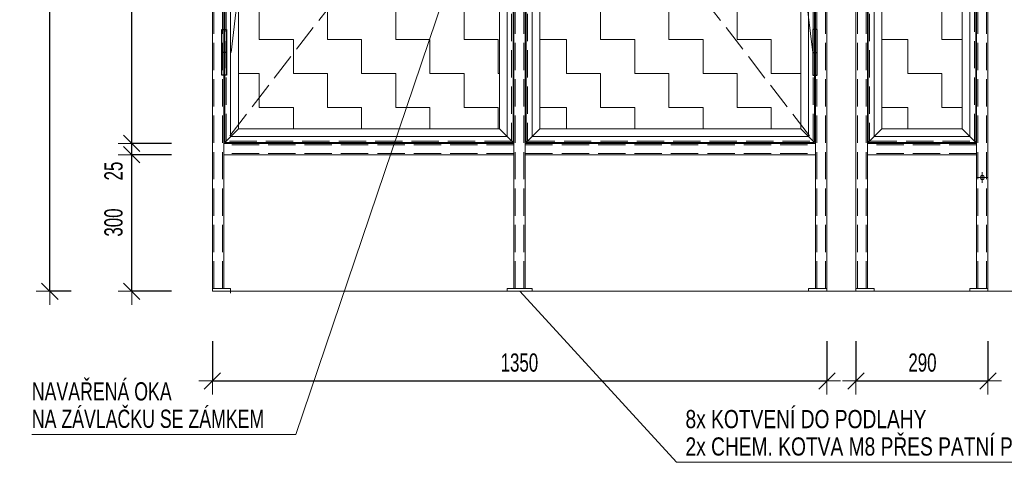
# Model space of a CAD drawing. Header units: millimetres. Extents: x -4951 to 2212, y -33301 to -28532.
# Tile 1 of 11: x -4951 to -2788, y -33301 to -32282. Entities that reach past the tile are written whole.
import ezdxf

# ---------------------------------------------------------------- set-up
doc = ezdxf.new("R2010")
doc.units = ezdxf.units.MM
doc.header["$PDMODE"] = 65
doc.linetypes.add('Carkovana 2x_1_1', pattern=[80, 60, -20])
doc.layers.add('XR$1$(Z11) - OCELOVÁ KLEC - POHLED_1', color=7, linetype='Continuous', lineweight=25)
doc.styles.add('ARIALNARROW', font='ARIALN.TTF')
doc.dimstyles.new('DIMSTYLE_2', dxfattribs={"dimtxt": 40, "dimasz": 60, "dimexe": 0, "dimexo": 0, "dimgap": 20, "dimtad": 2, "dimdec": 0, "dimrnd": 1, "dimzin": 12, "dimdsep": 46, "dimtxsty": 'ARIALNARROW', "dimblk1": 'ALL_ML_STRICH', "dimblk2": 'ALL_ML_STRICH', "dimsah": 1, "dimcen": 0, "dimclrd": 6, "dimclre": 6, "dimclrt": 6, "dimadec": 0, "dimazin": 0, "dimtfac": 1, "dimtdec": 0, "dimtix": 1, "dimtmove": 2, "dimatfit": 3, "dimfxl": 0, "dimtzin": 0, "dimlwd": 0, "dimlwe": 13, "dimarcsym": 0})
doc.dimstyles.new('DIMSTYLE_3', dxfattribs={"dimtxt": 40, "dimasz": 60, "dimexe": 0, "dimexo": 0, "dimgap": 20, "dimtad": 2, "dimdec": 0, "dimrnd": 1, "dimzin": 12, "dimdsep": 46, "dimtxsty": 'ARIALNARROW', "dimblk1": 'ALL_ML_STRICH', "dimblk2": 'ALL_ML_STRICH', "dimsah": 1, "dimcen": 0, "dimclrd": 6, "dimclre": 6, "dimclrt": 6, "dimadec": 0, "dimazin": 0, "dimtfac": 1, "dimtdec": 0, "dimtix": 1, "dimtmove": 2, "dimatfit": 3, "dimfxl": 0, "dimtvp": 1.2, "dimtzin": 0, "dimlwd": 0, "dimlwe": 13, "dimarcsym": 0})
doc.dimstyles.new('DIMSTYLE_4', dxfattribs={"dimtxt": 40, "dimasz": 60, "dimexe": 0, "dimexo": 0, "dimgap": 20, "dimtad": 2, "dimdec": 0, "dimrnd": 1, "dimzin": 12, "dimdsep": 46, "dimtxsty": 'ARIALNARROW', "dimblk1": 'ALL_ML_STRICH', "dimblk2": 'ALL_ML_STRICH', "dimsah": 1, "dimcen": 0, "dimclrd": 6, "dimclre": 6, "dimclrt": 6, "dimadec": 0, "dimazin": 0, "dimtfac": 1, "dimtdec": 0, "dimtix": 1, "dimtmove": 2, "dimatfit": 3, "dimfxl": 0, "dimtzin": 0, "dimlwd": 0, "dimlwe": 13, "dimarcsym": 0})
pattern_1 = [(0, (150, 150), (75, 75), [75, -75]), (90, (150, 150), (-75, 75), [75, -75])]

# ---------------------------------------------------------------- blocks, each defined once
blk = doc.blocks.new('KOMPLEXNÍ OBJEKT_0')
at = {"layer": 'XR$1$(Z11) - OCELOVÁ KLEC - POHLED_1', "color": 5, "linetype": 'Continuous', "lineweight": 13}
for p, q in [((-4502.8, -32578.5), (-4502.8, -32553.5)), ((-4502.8, -32553.5), (-3865.3, -32553.5)), ((-3865.3, -32578.5), (-3865.3, -32553.5)), ((-3865.3, -32553.5), (-3865.3, -32578.5)), ((-3865.3, -32578.5), (-4502.8, -32578.5))]:
    blk.add_line(p, q, dxfattribs=at)
at = {"layer": 'XR$1$(Z11) - OCELOVÁ KLEC - POHLED_1', "color": 5, "linetype": 'Carkovana 2x_1_1', "lineweight": 13}
for p, q in [((-3865.3, -32556.5), (-4502.8, -32556.5)), ((-3865.3, -32575.5), (-4502.8, -32575.5))]:
    blk.add_line(p, q, dxfattribs=at)
blk = doc.blocks.new('KOMPLEXNÍ OBJEKT_1')
at = {"layer": 'XR$1$(Z11) - OCELOVÁ KLEC - POHLED_1', "color": 5, "linetype": 'Continuous', "lineweight": 13}
for p, q in [((-3840.3, -32578.5), (-3840.3, -32553.5)), ((-3840.3, -32553.5), (-3840.3, -32578.5)), ((-3202.8, -32553.5), (-3840.3, -32553.5)), ((-3202.8, -32578.5), (-3202.8, -32553.5)), ((-3840.3, -32578.5), (-3202.8, -32578.5))]:
    blk.add_line(p, q, dxfattribs=at)
at = {"layer": 'XR$1$(Z11) - OCELOVÁ KLEC - POHLED_1', "color": 5, "linetype": 'Carkovana 2x_1_1', "lineweight": 13}
for p, q in [((-3840.3, -32556.5), (-3202.8, -32556.5)), ((-3840.3, -32575.5), (-3202.8, -32575.5))]:
    blk.add_line(p, q, dxfattribs=at)
blk = doc.blocks.new('KOMPLEXNÍ OBJEKT_5')
at = {"layer": 'XR$1$(Z11) - OCELOVÁ KLEC - POHLED_1', "color": 4, "linetype": 'Continuous', "lineweight": 13}
for p, q in [((-4470.8, -30935.5), (-4500.8, -30905.5)), ((-4500.8, -30905.5), (-4500.8, -32551.5)), ((-4470.8, -32521.5), (-4470.8, -30935.5)), ((-4470.8, -32521.5), (-4500.8, -32551.5)), ((-4500.8, -32551.5), (-4470.8, -32521.5))]:
    blk.add_line(p, q, dxfattribs=at)
at = {"layer": 'XR$1$(Z11) - OCELOVÁ KLEC - POHLED_1', "color": 4, "linetype": 'Carkovana 2x_1_1', "lineweight": 13}
blk.add_line((-4497.8, -32548.5), (-4497.8, -30908.5), dxfattribs=at)
blk = doc.blocks.new('KOMPLEXNÍ OBJEKT_6')
at = {"layer": 'XR$1$(Z11) - OCELOVÁ KLEC - POHLED_1', "color": 4, "linetype": 'Continuous', "lineweight": 13}
for p, q in [((-3897.3, -30935.5), (-3867.3, -30905.5)), ((-3867.3, -30905.5), (-3897.3, -30935.5)), ((-3867.3, -32551.5), (-3867.3, -30905.5)), ((-3897.3, -30935.5), (-3897.3, -32521.5)), ((-3897.3, -32521.5), (-3867.3, -32551.5))]:
    blk.add_line(p, q, dxfattribs=at)
at = {"layer": 'XR$1$(Z11) - OCELOVÁ KLEC - POHLED_1', "color": 4, "linetype": 'Carkovana 2x_1_1', "lineweight": 13}
blk.add_line((-3870.3, -30908.5), (-3870.3, -32548.5), dxfattribs=at)
blk = doc.blocks.new('KOMPLEXNÍ OBJEKT_7')
at = {"layer": 'XR$1$(Z11) - OCELOVÁ KLEC - POHLED_1', "color": 4, "linetype": 'Continuous', "lineweight": 13}
for p, q in [((-4470.8, -32521.5), (-4500.8, -32551.5)), ((-3897.3, -32521.5), (-4470.8, -32521.5)), ((-3897.3, -32521.5), (-3867.3, -32551.5)), ((-3867.3, -32551.5), (-3897.3, -32521.5)), ((-4500.8, -32551.5), (-3867.3, -32551.5))]:
    blk.add_line(p, q, dxfattribs=at)
at = {"layer": 'XR$1$(Z11) - OCELOVÁ KLEC - POHLED_1', "color": 4, "linetype": 'Carkovana 2x_1_1', "lineweight": 13}
blk.add_line((-3870.3, -32548.5), (-4497.8, -32548.5), dxfattribs=at)
blk = doc.blocks.new('KOMPLEXNÍ OBJEKT_9')
at = {"layer": 'XR$1$(Z11) - OCELOVÁ KLEC - POHLED_1', "color": 3, "linetype": 'Continuous', "lineweight": 25}
for p, q in [((-4506.8, -32303.5), (-4496.8, -32303.5)), ((-4506.8, -32403.5), (-4506.8, -32303.5)), ((-4496.8, -32303.5), (-4496.8, -32403.5)), ((-4496.8, -32353.5), (-4506.8, -32353.5)), ((-4496.8, -32403.5), (-4506.8, -32403.5))]:
    blk.add_line(p, q, dxfattribs=at)
blk = doc.blocks.new('KOMPLEXNÍ OBJEKT_11')
at = {"layer": 'XR$1$(Z11) - OCELOVÁ KLEC - POHLED_1', "color": 4, "linetype": 'Continuous', "lineweight": 13}
for p, q in [((-3234.8, -30935.5), (-3204.8, -30905.5)), ((-3204.8, -30905.5), (-3204.8, -32551.5)), ((-3234.8, -32521.5), (-3234.8, -30935.5)), ((-3234.8, -32521.5), (-3204.8, -32551.5)), ((-3204.8, -32551.5), (-3234.8, -32521.5))]:
    blk.add_line(p, q, dxfattribs=at)
at = {"layer": 'XR$1$(Z11) - OCELOVÁ KLEC - POHLED_1', "color": 4, "linetype": 'Carkovana 2x_1_1', "lineweight": 13}
blk.add_line((-3207.8, -32548.5), (-3207.8, -30908.5), dxfattribs=at)
blk = doc.blocks.new('KOMPLEXNÍ OBJEKT_12')
at = {"layer": 'XR$1$(Z11) - OCELOVÁ KLEC - POHLED_1', "color": 4, "linetype": 'Continuous', "lineweight": 13}
for p, q in [((-3808.3, -30935.5), (-3838.3, -30905.5)), ((-3838.3, -30905.5), (-3808.3, -30935.5)), ((-3838.3, -32551.5), (-3838.3, -30905.5)), ((-3808.3, -30935.5), (-3808.3, -32521.5)), ((-3808.3, -32521.5), (-3838.3, -32551.5))]:
    blk.add_line(p, q, dxfattribs=at)
at = {"layer": 'XR$1$(Z11) - OCELOVÁ KLEC - POHLED_1', "color": 4, "linetype": 'Carkovana 2x_1_1', "lineweight": 13}
blk.add_line((-3835.3, -30908.5), (-3835.3, -32548.5), dxfattribs=at)
blk = doc.blocks.new('KOMPLEXNÍ OBJEKT_13')
at = {"layer": 'XR$1$(Z11) - OCELOVÁ KLEC - POHLED_1', "color": 4, "linetype": 'Continuous', "lineweight": 13}
for p, q in [((-3808.3, -32521.5), (-3838.3, -32551.5)), ((-3838.3, -32551.5), (-3808.3, -32521.5)), ((-3808.3, -32521.5), (-3234.8, -32521.5)), ((-3234.8, -32521.5), (-3204.8, -32551.5)), ((-3204.8, -32551.5), (-3838.3, -32551.5))]:
    blk.add_line(p, q, dxfattribs=at)
at = {"layer": 'XR$1$(Z11) - OCELOVÁ KLEC - POHLED_1', "color": 4, "linetype": 'Carkovana 2x_1_1', "lineweight": 13}
blk.add_line((-3835.3, -32548.5), (-3207.8, -32548.5), dxfattribs=at)
blk = doc.blocks.new('KOMPLEXNÍ OBJEKT_15')
at = {"layer": 'XR$1$(Z11) - OCELOVÁ KLEC - POHLED_1', "color": 3, "linetype": 'Continuous', "lineweight": 25}
for p, q in [((-3198.8, -32303.5), (-3208.8, -32303.5)), ((-3208.8, -32303.5), (-3208.8, -32403.5)), ((-3198.8, -32403.5), (-3198.8, -32303.5)), ((-3208.8, -32353.5), (-3198.8, -32353.5)), ((-3208.8, -32403.5), (-3198.8, -32403.5))]:
    blk.add_line(p, q, dxfattribs=at)
blk = doc.blocks.new('KOMPLEXNÍ OBJEKT_16')
at = {"layer": 'XR$1$(Z11) - OCELOVÁ KLEC - POHLED_1', "color": 4, "linetype": 'Continuous', "lineweight": 13}
for p, q in [((-3056.8, -30935.5), (-3086.8, -30905.5)), ((-3086.8, -30905.5), (-3056.8, -30935.5)), ((-3086.8, -32551.5), (-3086.8, -30905.5)), ((-3056.8, -30935.5), (-3056.8, -32521.5)), ((-3056.8, -32521.5), (-3086.8, -32551.5))]:
    blk.add_line(p, q, dxfattribs=at)
at = {"layer": 'XR$1$(Z11) - OCELOVÁ KLEC - POHLED_1', "color": 4, "linetype": 'Carkovana 2x_1_1', "lineweight": 13}
blk.add_line((-3083.8, -30908.5), (-3083.8, -32548.5), dxfattribs=at)
blk = doc.blocks.new('KOMPLEXNÍ OBJEKT_33')
at = {"layer": 'XR$1$(Z11) - OCELOVÁ KLEC - POHLED_1', "color": 5, "linetype": 'Continuous', "lineweight": 13}
for p, q in [((-3177.8, -30878.5), (-3202.8, -30878.5)), ((-3202.8, -30878.5), (-3202.8, -32872.5)), ((-3177.8, -32872.5), (-3177.8, -30878.5)), ((-3202.8, -32872.5), (-3177.8, -32872.5)), ((-3177.8, -32872.5), (-3202.8, -32872.5)), ((-3202.8, -32872.5), (-3177.8, -32872.5))]:
    blk.add_line(p, q, dxfattribs=at)
at = {"layer": 'XR$1$(Z11) - OCELOVÁ KLEC - POHLED_1', "color": 5, "linetype": 'Carkovana 2x_1_1', "lineweight": 13}
for p, q in [((-3199.8, -32872.5), (-3199.8, -30878.5)), ((-3180.8, -32872.5), (-3180.8, -30878.5))]:
    blk.add_line(p, q, dxfattribs=at)
at = {"layer": 'XR$1$(Z11) - OCELOVÁ KLEC - POHLED_1', "color": 5, "linetype": 'Continuous', "lineweight": 13}
for points in [[(-3202.8, -32872.5), (-3202.8, -32872.5)], [(-3177.8, -32872.5), (-3177.8, -32872.5)]]:
    blk.add_lwpolyline(points, close=True, dxfattribs=at)
blk = doc.blocks.new('KOMPLEXNÍ OBJEKT_35')
at = {"layer": 'XR$1$(Z11) - OCELOVÁ KLEC - POHLED_1', "color": 5, "linetype": 'Continuous', "lineweight": 13}
for p, q in [((-3113.8, -32872.5), (-3113.8, -30878.5)), ((-3113.8, -30878.5), (-3088.8, -30878.5)), ((-3088.8, -30878.5), (-3088.8, -32872.5)), ((-3088.8, -32872.5), (-3113.8, -32872.5)), ((-3113.8, -32872.5), (-3088.8, -32872.5)), ((-3088.8, -32872.5), (-3113.8, -32872.5))]:
    blk.add_line(p, q, dxfattribs=at)
at = {"layer": 'XR$1$(Z11) - OCELOVÁ KLEC - POHLED_1', "color": 5, "linetype": 'Carkovana 2x_1_1', "lineweight": 13}
for p, q in [((-3110.8, -32872.5), (-3110.8, -30878.5)), ((-3091.8, -32872.5), (-3091.8, -30878.5))]:
    blk.add_line(p, q, dxfattribs=at)
at = {"layer": 'XR$1$(Z11) - OCELOVÁ KLEC - POHLED_1', "color": 5, "linetype": 'Continuous', "lineweight": 13}
for points in [[(-3113.8, -32872.5), (-3113.8, -32872.5)], [(-3088.8, -32872.5), (-3088.8, -32872.5)]]:
    blk.add_lwpolyline(points, close=True, dxfattribs=at)
blk = doc.blocks.new('KOMPLEXNÍ OBJEKT_36')
at = {"layer": 'XR$1$(Z11) - OCELOVÁ KLEC - POHLED_1', "color": 5, "linetype": 'Continuous', "lineweight": 13}
for p, q in [((-4502.8, -30903.5), (-4527.8, -30878.5)), ((-4527.8, -30878.5), (-4527.8, -32872.5)), ((-4502.8, -32872.5), (-4502.8, -30903.5)), ((-4502.8, -32872.5), (-4527.8, -32872.5)), ((-4527.8, -32872.5), (-4502.8, -32872.5)), ((-4527.8, -32872.5), (-4502.8, -32872.5))]:
    blk.add_line(p, q, dxfattribs=at)
at = {"layer": 'XR$1$(Z11) - OCELOVÁ KLEC - POHLED_1', "color": 5, "linetype": 'Carkovana 2x_1_1', "lineweight": 13}
for p, q in [((-4524.8, -32872.5), (-4524.8, -30878.5)), ((-4505.8, -32872.5), (-4505.8, -30900.5))]:
    blk.add_line(p, q, dxfattribs=at)
at = {"layer": 'XR$1$(Z11) - OCELOVÁ KLEC - POHLED_1', "color": 5, "linetype": 'Continuous', "lineweight": 13}
for points in [[(-4527.8, -32872.5), (-4527.8, -32872.5)], [(-4502.8, -32872.5), (-4502.8, -32872.5)]]:
    blk.add_lwpolyline(points, close=True, dxfattribs=at)
blk = doc.blocks.new('KOMPLEXNÍ OBJEKT_37')
at = {"layer": 'XR$1$(Z11) - OCELOVÁ KLEC - POHLED_1', "color": 5, "linetype": 'Continuous', "lineweight": 13}
for p, q in [((-3852.8, -30878.5), (-3865.3, -30903.5)), ((-3840.3, -30903.5), (-3852.8, -30878.5)), ((-3865.3, -30903.5), (-3865.3, -32872.5)), ((-3840.3, -32872.5), (-3840.3, -30903.5)), ((-3865.3, -32872.5), (-3840.3, -32872.5)), ((-3840.3, -32872.5), (-3865.3, -32872.5)), ((-3865.3, -32872.5), (-3840.3, -32872.5))]:
    blk.add_line(p, q, dxfattribs=at)
at = {"layer": 'XR$1$(Z11) - OCELOVÁ KLEC - POHLED_1', "color": 5, "linetype": 'Carkovana 2x_1_1', "lineweight": 13}
for p, q in [((-3862.3, -32872.5), (-3862.3, -30903.5)), ((-3843.3, -32872.5), (-3843.3, -30903.5))]:
    blk.add_line(p, q, dxfattribs=at)
at = {"layer": 'XR$1$(Z11) - OCELOVÁ KLEC - POHLED_1', "color": 5, "linetype": 'Continuous', "lineweight": 13}
for points in [[(-3865.3, -32872.5), (-3865.3, -32872.5)], [(-3840.3, -32872.5), (-3840.3, -32872.5)]]:
    blk.add_lwpolyline(points, close=True, dxfattribs=at)
blk = doc.blocks.new('ALL_ML_STRICH')
at = {"color": 0, "linetype": 'ByBlock', "lineweight": -2}
for p, q in [((0, -0.5), (0, 0.5)), ((-1, 0), (0.5, 0)), ((-0.3, -0.3), (0.3, 0.3))]:
    blk.add_line(p, q, dxfattribs=at)
blk = doc.blocks.new('*D44')
at = {"layer": 'DEFPOINTS', "color": 6, "linetype": 'Continuous', "lineweight": 13}
for p in [(-4502.8, -32578.5), (-4704.9, -32878.5), (-4502.8, -32878.5)]:
    blk.add_point(p, dxfattribs=at)
at = {"layer": 'XR$1$(Z11) - OCELOVÁ KLEC - POHLED_1', "color": 6, "linetype": 'Continuous', "lineweight": -2}
for p, q in [((-4617.3, -32578.5), (-4704.9, -32578.5)), ((-4704.9, -32878.5), (-4704.9, -32578.5)), ((-4617.3, -32878.5), (-4704.9, -32878.5))]:
    blk.add_line(p, q, dxfattribs=at)
at = {"layer": 'XR$1$(Z11) - OCELOVÁ KLEC - POHLED_1', "color": 6, "linetype": 'Continuous', "lineweight": 13, "xscale": 60, "yscale": 60, "zscale": 60}
for p, rotation in [((-4704.9, -32578.5), 90), ((-4704.9, -32878.5), 270)]:
    blk.add_blockref('ALL_ML_STRICH', p, dxfattribs=dict(at, rotation=rotation))
at = {"layer": 'XR$1$(Z11) - OCELOVÁ KLEC - POHLED_1', "color": 6, "linetype": 'Continuous', "lineweight": 13, "insert": (-4744.9, -32727.5), "char_height": 40, "width": 97.371, "attachment_point": 5, "rotation": 90, "style": 'ARIALNARROW'}
blk.add_mtext('\\W0.81;\\A1;{300}', dxfattribs=at)
blk = doc.blocks.new('*D45')
at = {"layer": 'DEFPOINTS', "color": 6, "linetype": 'Continuous', "lineweight": 13}
for p in [(-4502.8, -32553.5), (-4704.9, -32578.5), (-4502.8, -32578.5)]:
    blk.add_point(p, dxfattribs=at)
at = {"layer": 'XR$1$(Z11) - OCELOVÁ KLEC - POHLED_1', "color": 6, "linetype": 'Continuous', "lineweight": -2}
for p, q in [((-4617.3, -32553.5), (-4704.9, -32553.5)), ((-4704.9, -32578.5), (-4704.9, -32553.5)), ((-4617.3, -32578.5), (-4704.9, -32578.5))]:
    blk.add_line(p, q, dxfattribs=at)
at = {"layer": 'XR$1$(Z11) - OCELOVÁ KLEC - POHLED_1', "color": 6, "linetype": 'Continuous', "lineweight": 13, "xscale": 60, "yscale": 60, "zscale": 60}
for p, rotation in [((-4704.9, -32578.5), 270), ((-4704.9, -32553.5), 90)]:
    blk.add_blockref('ALL_ML_STRICH', p, dxfattribs=dict(at, rotation=rotation))
at = {"layer": 'XR$1$(Z11) - OCELOVÁ KLEC - POHLED_1', "color": 6, "linetype": 'Continuous', "lineweight": 13, "insert": (-4744.9, -32614.3), "char_height": 40, "width": 64.914, "attachment_point": 5, "rotation": 90, "style": 'ARIALNARROW'}
blk.add_mtext('\\W0.81;\\A1;{25}', dxfattribs=at)
blk = doc.blocks.new('*D46')
at = {"layer": 'DEFPOINTS', "color": 6, "linetype": 'Continuous', "lineweight": 13}
for p in [(-4502.8, -30903.5), (-4704.9, -32553.5), (-4502.8, -32553.5)]:
    blk.add_point(p, dxfattribs=at)
at = {"layer": 'XR$1$(Z11) - OCELOVÁ KLEC - POHLED_1', "color": 6, "linetype": 'Continuous', "lineweight": -2}
for p, q in [((-4617.3, -30903.5), (-4704.9, -30903.5)), ((-4704.9, -32553.5), (-4704.9, -30903.5)), ((-4617.3, -32553.5), (-4704.9, -32553.5))]:
    blk.add_line(p, q, dxfattribs=at)
at = {"layer": 'XR$1$(Z11) - OCELOVÁ KLEC - POHLED_1', "color": 6, "linetype": 'Continuous', "lineweight": 13, "xscale": 60, "yscale": 60, "zscale": 60}
for p, rotation in [((-4704.9, -30903.5), 90), ((-4704.9, -32553.5), 270)]:
    blk.add_blockref('ALL_ML_STRICH', p, dxfattribs=dict(at, rotation=rotation))
at = {"layer": 'XR$1$(Z11) - OCELOVÁ KLEC - POHLED_1', "color": 6, "linetype": 'Continuous', "lineweight": 13, "insert": (-4744.9, -31728.9), "char_height": 40, "width": 129.829, "attachment_point": 5, "rotation": 90, "style": 'ARIALNARROW'}
blk.add_mtext('\\W0.81;\\A1;{1650}', dxfattribs=at)
blk = doc.blocks.new('*D48')
at = {"layer": 'DEFPOINTS', "color": 6, "linetype": 'Continuous', "lineweight": 13}
for p in [(-4527.8, -30878.5), (-4884.9, -32878.5), (-4502.8, -32878.5)]:
    blk.add_point(p, dxfattribs=at)
at = {"layer": 'XR$1$(Z11) - OCELOVÁ KLEC - POHLED_1', "color": 6, "linetype": 'Continuous', "lineweight": -2}
for p, q in [((-4838.3, -30878.5), (-4884.9, -30878.5)), ((-4884.9, -32878.5), (-4884.9, -30878.5)), ((-4838.3, -32878.5), (-4884.9, -32878.5))]:
    blk.add_line(p, q, dxfattribs=at)
at = {"layer": 'XR$1$(Z11) - OCELOVÁ KLEC - POHLED_1', "color": 6, "linetype": 'Continuous', "lineweight": 13, "xscale": 60, "yscale": 60, "zscale": 60}
for p, rotation in [((-4884.9, -30878.5), 90), ((-4884.9, -32878.5), 270)]:
    blk.add_blockref('ALL_ML_STRICH', p, dxfattribs=dict(at, rotation=rotation))
at = {"layer": 'XR$1$(Z11) - OCELOVÁ KLEC - POHLED_1', "color": 6, "linetype": 'Continuous', "lineweight": 13, "insert": (-4924.9, -31878.9), "char_height": 40, "width": 129.829, "attachment_point": 5, "rotation": 90, "style": 'ARIALNARROW'}
blk.add_mtext('\\W0.81;\\A1;{2000}', dxfattribs=at)
blk = doc.blocks.new('*D49')
at = {"layer": 'DEFPOINTS', "color": 6, "linetype": 'Continuous', "lineweight": 13}
for p in [(-4527.8, -32878.5), (-3177.8, -32878.5), (-4527.8, -33075.5)]:
    blk.add_point(p, dxfattribs=at)
at = {"layer": 'XR$1$(Z11) - OCELOVÁ KLEC - POHLED_1', "color": 6, "linetype": 'Continuous', "lineweight": -2}
for p, q in [((-4527.8, -32987.9), (-4527.8, -33075.5)), ((-3177.8, -32987.9), (-3177.8, -33075.5)), ((-4527.8, -33075.5), (-3177.8, -33075.5))]:
    blk.add_line(p, q, dxfattribs=at)
at = {"layer": 'XR$1$(Z11) - OCELOVÁ KLEC - POHLED_1', "color": 6, "linetype": 'Continuous', "lineweight": 13, "xscale": 60, "yscale": 60, "zscale": 60, "rotation": 180}
blk.add_blockref('ALL_ML_STRICH', (-4527.8, -33075.5), dxfattribs=at)
at = {"layer": 'XR$1$(Z11) - OCELOVÁ KLEC - POHLED_1', "color": 6, "linetype": 'Continuous', "lineweight": 13, "xscale": 60, "yscale": 60, "zscale": 60}
blk.add_blockref('ALL_ML_STRICH', (-3177.8, -33075.5), dxfattribs=at)
at = {"layer": 'XR$1$(Z11) - OCELOVÁ KLEC - POHLED_1', "color": 6, "linetype": 'Continuous', "lineweight": 13, "insert": (-3853.3, -33035.5), "char_height": 40, "width": 129.829, "attachment_point": 5, "style": 'ARIALNARROW'}
blk.add_mtext('\\W0.81;\\A1;{1350}', dxfattribs=at)
blk = doc.blocks.new('KOMPLEXNÍ OBJEKT_41')
at = {"layer": 'XR$1$(Z11) - OCELOVÁ KLEC - POHLED_1', "color": 5, "linetype": 'Continuous', "lineweight": 13}
for p, q in [((-2848.8, -32553.5), (-3088.8, -32553.5)), ((-3088.8, -32553.5), (-3088.8, -32578.5)), ((-2848.8, -32553.5), (-2848.8, -32578.5)), ((-2848.8, -32578.5), (-2848.8, -32553.5)), ((-3088.8, -32578.5), (-2848.8, -32578.5))]:
    blk.add_line(p, q, dxfattribs=at)
at = {"layer": 'XR$1$(Z11) - OCELOVÁ KLEC - POHLED_1', "color": 5, "linetype": 'Carkovana 2x_1_1', "lineweight": 13}
for p, q in [((-2848.8, -32556.5), (-3088.8, -32556.5)), ((-2848.8, -32575.5), (-3088.8, -32575.5))]:
    blk.add_line(p, q, dxfattribs=at)
blk = doc.blocks.new('KOMPLEXNÍ OBJEKT_43')
at = {"layer": 'XR$1$(Z11) - OCELOVÁ KLEC - POHLED_1', "color": 4, "linetype": 'Continuous', "lineweight": 13}
for p, q in [((-2880.8, -30935.5), (-2850.8, -30905.5)), ((-2850.8, -30905.5), (-2850.8, -32551.5)), ((-2880.8, -32521.5), (-2880.8, -30935.5)), ((-2880.8, -32521.5), (-2850.8, -32551.5)), ((-2850.8, -32551.5), (-2880.8, -32521.5))]:
    blk.add_line(p, q, dxfattribs=at)
at = {"layer": 'XR$1$(Z11) - OCELOVÁ KLEC - POHLED_1', "color": 4, "linetype": 'Carkovana 2x_1_1', "lineweight": 13}
blk.add_line((-2853.8, -32548.5), (-2853.8, -30908.5), dxfattribs=at)
blk = doc.blocks.new('KOMPLEXNÍ OBJEKT_44')
at = {"layer": 'XR$1$(Z11) - OCELOVÁ KLEC - POHLED_1', "color": 4, "linetype": 'Continuous', "lineweight": 13}
for p, q in [((-3056.8, -32521.5), (-3086.8, -32551.5)), ((-3086.8, -32551.5), (-3056.8, -32521.5)), ((-3056.8, -32521.5), (-2880.8, -32521.5)), ((-2880.8, -32521.5), (-2850.8, -32551.5)), ((-2850.8, -32551.5), (-3086.8, -32551.5))]:
    blk.add_line(p, q, dxfattribs=at)
at = {"layer": 'XR$1$(Z11) - OCELOVÁ KLEC - POHLED_1', "color": 4, "linetype": 'Carkovana 2x_1_1', "lineweight": 13}
blk.add_line((-3083.8, -32548.5), (-2853.8, -32548.5), dxfattribs=at)
blk = doc.blocks.new('KOMPLEXNÍ OBJEKT_45')
at = {"layer": 'XR$1$(Z11) - OCELOVÁ KLEC - POHLED_1', "color": 5, "linetype": 'Continuous', "lineweight": 13}
for p, q in [((-2823.8, -30878.5), (-2848.8, -30878.5)), ((-2848.8, -30878.5), (-2848.8, -32872.5)), ((-2823.8, -32872.5), (-2823.8, -30878.5)), ((-2848.8, -32872.5), (-2823.8, -32872.5)), ((-2823.8, -32872.5), (-2848.8, -32872.5)), ((-2848.8, -32872.5), (-2823.8, -32872.5))]:
    blk.add_line(p, q, dxfattribs=at)
at = {"layer": 'XR$1$(Z11) - OCELOVÁ KLEC - POHLED_1', "color": 5, "linetype": 'Carkovana 2x_1_1', "lineweight": 13}
for p, q in [((-2845.8, -32872.5), (-2845.8, -30878.5)), ((-2826.8, -32872.5), (-2826.8, -30878.5))]:
    blk.add_line(p, q, dxfattribs=at)
at = {"layer": 'XR$1$(Z11) - OCELOVÁ KLEC - POHLED_1', "color": 5, "linetype": 'Continuous', "lineweight": 13}
for points in [[(-2848.8, -32872.5), (-2848.8, -32872.5)], [(-2823.8, -32872.5), (-2823.8, -32872.5)]]:
    blk.add_lwpolyline(points, close=True, dxfattribs=at)
blk = doc.blocks.new('*D57')
at = {"layer": 'DEFPOINTS', "color": 6, "linetype": 'Continuous', "lineweight": 13}
for p in [(-3113.8, -32878.5), (-2823.8, -32878.5), (-3113.8, -33075.5)]:
    blk.add_point(p, dxfattribs=at)
at = {"layer": 'XR$1$(Z11) - OCELOVÁ KLEC - POHLED_1', "color": 6, "linetype": 'Continuous', "lineweight": -2}
for p, q in [((-3113.8, -32987.9), (-3113.8, -33075.5)), ((-2823.8, -32987.9), (-2823.8, -33075.5)), ((-3113.8, -33075.5), (-2823.8, -33075.5))]:
    blk.add_line(p, q, dxfattribs=at)
at = {"layer": 'XR$1$(Z11) - OCELOVÁ KLEC - POHLED_1', "color": 6, "linetype": 'Continuous', "lineweight": 13, "xscale": 60, "yscale": 60, "zscale": 60, "rotation": 180}
blk.add_blockref('ALL_ML_STRICH', (-3113.8, -33075.5), dxfattribs=at)
at = {"layer": 'XR$1$(Z11) - OCELOVÁ KLEC - POHLED_1', "color": 6, "linetype": 'Continuous', "lineweight": 13, "xscale": 60, "yscale": 60, "zscale": 60}
blk.add_blockref('ALL_ML_STRICH', (-2823.8, -33075.5), dxfattribs=at)
at = {"layer": 'XR$1$(Z11) - OCELOVÁ KLEC - POHLED_1', "color": 6, "linetype": 'Continuous', "lineweight": 13, "insert": (-2967.8, -33035.5), "char_height": 40, "width": 97.371, "attachment_point": 5, "style": 'ARIALNARROW'}
blk.add_mtext('\\W0.81;\\A1;{290}', dxfattribs=at)

msp = doc.modelspace()

# ---------------------------------------------------------------- hatches: boundary and pattern name
at = {"layer": 'XR$1$(Z11) - OCELOVÁ KLEC - POHLED_1', "linetype": 'Continuous', "lineweight": 13}
h = msp.add_hatch(dxfattribs=at)
h.set_pattern_fill('VZOR', color=8, scale=75, style=0, pattern_type=2)
h.set_pattern_definition(pattern_1)
h.paths.add_polyline_path([(-4470.8, -30935.5), (-4470.8, -32521.5), (-3897.3, -32521.5), (-3897.3, -30935.5)], flags=0)
h = msp.add_hatch(dxfattribs=at)
h.set_pattern_fill('VZOR', color=8, scale=75, style=0, pattern_type=2)
h.set_pattern_definition(pattern_1)
h.paths.add_polyline_path([(-3808.3, -32521.5), (-3234.8, -32521.5), (-3234.8, -30935.5), (-3808.3, -30935.5)], flags=0)
h = msp.add_hatch(dxfattribs=at)
h.set_pattern_fill('VZOR', color=8, scale=75, style=0, pattern_type=2)
h.set_pattern_definition(pattern_1)
h.paths.add_polyline_path([(-3056.8, -32521.5), (-2880.8, -32521.5), (-2880.8, -30935.5), (-3056.8, -30935.5)], flags=0)

# ---------------------------------------------------------------- linework, layer by layer
at = {"layer": 'XR$1$(Z11) - OCELOVÁ KLEC - POHLED_1', "color": 7, "linetype": 'Continuous', "lineweight": 13}
for p, q in [((-4527.8, -32878.5), (-4527.8, -30588.5)), ((-4527.8, -32878.5), (-657.8, -32878.5)), ((-4487.8, -32872.5), (-4487.8, -32882.5))]:
    msp.add_line(p, q, dxfattribs=at)
at = {"layer": 'XR$1$(Z11) - OCELOVÁ KLEC - POHLED_1', "color": 5, "linetype": 'Continuous', "lineweight": 13}
for p, q in [((-4487.8, -32538.5), (-4487.8, -30918.5)), ((-3880.3, -32538.5), (-3880.3, -30918.5)), ((-3825.3, -32538.5), (-3825.3, -30918.5)), ((-3217.8, -30918.5), (-3217.8, -32538.5)), ((-3073.8, -30918.5), (-3073.8, -32538.5)), ((-2863.8, -30918.5), (-2863.8, -32538.5)), ((-3880.3, -32538.5), (-4487.8, -32538.5)), ((-3217.8, -32538.5), (-3825.3, -32538.5)), ((-3073.8, -32538.5), (-2863.8, -32538.5)), ((-2836.3, -32640.5), (-2836.3, -32616.5)), ((-2848.3, -32628.5), (-2824.3, -32628.5)), ((-4527.8, -32872.5), (-4487.8, -32872.5)), ((-4527.8, -32878.5), (-4527.8, -32872.5)), ((-4487.8, -32878.5), (-4527.8, -32878.5)), ((-4487.8, -32872.5), (-4487.8, -32878.5)), ((-3880.3, -32878.5), (-3880.3, -32872.5)), ((-3880.3, -32872.5), (-3825.3, -32872.5)), ((-3825.3, -32878.5), (-3880.3, -32878.5)), ((-3825.3, -32872.5), (-3825.3, -32878.5)), ((-3217.8, -32872.5), (-3177.8, -32872.5)), ((-3217.8, -32878.5), (-3217.8, -32872.5)), ((-3177.8, -32878.5), (-3217.8, -32878.5)), ((-3177.8, -32872.5), (-3177.8, -32878.5)), ((-3113.8, -32872.5), (-3073.8, -32872.5)), ((-3113.8, -32878.5), (-3113.8, -32872.5)), ((-3073.8, -32878.5), (-3113.8, -32878.5)), ((-3073.8, -32872.5), (-3073.8, -32878.5)), ((-2823.8, -32872.5), (-2863.8, -32872.5)), ((-2863.8, -32872.5), (-2863.8, -32878.5)), ((-2863.8, -32878.5), (-2823.8, -32878.5)), ((-2823.8, -32878.5), (-2823.8, -32872.5))]:
    msp.add_line(p, q, dxfattribs=at)
at = {"layer": 'XR$1$(Z11) - OCELOVÁ KLEC - POHLED_1', "color": 6, "linetype": 'Continuous', "lineweight": 13}
for p, q in [((-4370.3, -31392), (-4486.8, -32353.5)), ((-3325.4, -31392), (-3208.8, -32353.5)), ((-4344.5, -33193.2), (-3855, -31747.4)), ((-3508.4, -33254.2), (-3852.4, -32878.5)), ((-4924.5, -33193.2), (-4344.5, -33193.2)), ((-2540.1, -33254.2), (-3508.4, -33254.2))]:
    msp.add_line(p, q, dxfattribs=at)
at = {"layer": 'XR$1$(Z11) - OCELOVÁ KLEC - POHLED_1', "color": 7, "linetype": 'Carkovana 2x_1_1', "lineweight": 13}
for p, q in [((-3867.3, -31728.5), (-4500.8, -32551.5)), ((-3838.3, -31728.5), (-3204.8, -32551.5))]:
    msp.add_line(p, q, dxfattribs=at)
at = {"layer": 'XR$1$(Z11) - OCELOVÁ KLEC - POHLED_1', "color": 5, "linetype": 'Continuous', "lineweight": 13}
msp.add_circle((-2836.3, -32628.5), 4.5, dxfattribs=at)

# ---------------------------------------------------------------- block references
for name in ['KOMPLEXNÍ OBJEKT_36', 'KOMPLEXNÍ OBJEKT_37', 'KOMPLEXNÍ OBJEKT_33', 'KOMPLEXNÍ OBJEKT_35', 'KOMPLEXNÍ OBJEKT_45', 'KOMPLEXNÍ OBJEKT_0', 'KOMPLEXNÍ OBJEKT_1', 'KOMPLEXNÍ OBJEKT_41']:
    msp.add_blockref(name, (0, 0), dxfattribs=at)
at = {"layer": 'XR$1$(Z11) - OCELOVÁ KLEC - POHLED_1', "color": 4, "linetype": 'Continuous', "lineweight": 13}
for name in ['KOMPLEXNÍ OBJEKT_5', 'KOMPLEXNÍ OBJEKT_6', 'KOMPLEXNÍ OBJEKT_12', 'KOMPLEXNÍ OBJEKT_11', 'KOMPLEXNÍ OBJEKT_16', 'KOMPLEXNÍ OBJEKT_43', 'KOMPLEXNÍ OBJEKT_7', 'KOMPLEXNÍ OBJEKT_13', 'KOMPLEXNÍ OBJEKT_44']:
    msp.add_blockref(name, (0, 0), dxfattribs=at)
at = {"layer": 'XR$1$(Z11) - OCELOVÁ KLEC - POHLED_1', "color": 3, "linetype": 'Continuous', "lineweight": 25}
for name in ['KOMPLEXNÍ OBJEKT_9', 'KOMPLEXNÍ OBJEKT_15']:
    msp.add_blockref(name, (0, 0), dxfattribs=at)

# ---------------------------------------------------------------- texts
at = {"layer": 'XR$1$(Z11) - OCELOVÁ KLEC - POHLED_1', "color": 6, "linetype": 'Continuous', "lineweight": 13, "char_height": 40, "attachment_point": 1, "line_spacing_factor": 0.903614, "style": 'ARIALNARROW'}
for s, insert, width in [('\\W0.85;NAVAŘENÁ OKA\\PNA ZÁVLAČKU SE ZÁMKEM', (-4924.5, -33078.6), 571.759), ('\\W0.92;8x KOTVENÍ DO PODLAHY\\P2x CHEM. KOTVA M8 PŘES PATNÍ PLECH P6', (-3488.4, -33139.5), 966.675)]:
    msp.add_mtext(s, dxfattribs=dict(at, insert=insert, width=width))

# ---------------------------------------------------------------- dimensions: what is measured, and where the dimension line sits
at = {"layer": 'XR$1$(Z11) - OCELOVÁ KLEC - POHLED_1', "color": 6, "linetype": 'Continuous', "lineweight": 13}
for base, p1, p2, dimstyle, picture, middle in [((-4884.9, -30878.5), (-4838.3, -32878.5), (-4838.3, -30878.5), 'DIMSTYLE_4', '*D48', (-4924.9, -31878.9)), ((-4704.9, -30903.5), (-4617.3, -32553.5), (-4617.3, -30903.5), 'DIMSTYLE_4', '*D46', (-4744.9, -31728.9)), ((-4704.9, -32553.5), (-4617.3, -32578.5), (-4617.3, -32553.5), 'DIMSTYLE_3', '*D45', (-4744.9, -32614.3)), ((-4704.9, -32578.5), (-4617.3, -32878.5), (-4617.3, -32578.5), 'DIMSTYLE_2', '*D44', (-4744.9, -32727.5))]:
    dim = msp.add_linear_dim(base=base, p1=p1, p2=p2, angle=90, dimstyle=dimstyle, override={"dimpost": '<>', "dimclrd": 6, "dimclre": 6, "dimclrt": 6, "dimlwd": 0, "dimlwe": 13}, dxfattribs=at)
    dim.commit()
    dim.dimension.update_dxf_attribs({"geometry": picture, "text_midpoint": middle, "dimtype": 160})
for base, p1, p2, picture, middle in [((-3177.8, -33075.5), (-4527.8, -32987.9), (-3177.8, -32987.9), '*D49', (-3853.3, -33035.5)), ((-2823.8, -33075.5), (-3113.8, -32987.9), (-2823.8, -32987.9), '*D57', (-2967.8, -33035.5))]:
    dim = msp.add_linear_dim(base=base, p1=p1, p2=p2, dimstyle='DIMSTYLE_4', override={"dimpost": '<>', "dimclrd": 6, "dimclre": 6, "dimclrt": 6, "dimlwd": 0, "dimlwe": 13}, dxfattribs=at)
    dim.commit()
    dim.dimension.update_dxf_attribs({"geometry": picture, "text_midpoint": middle, "dimtype": 160})

doc.saveas('drawing.dxf')
